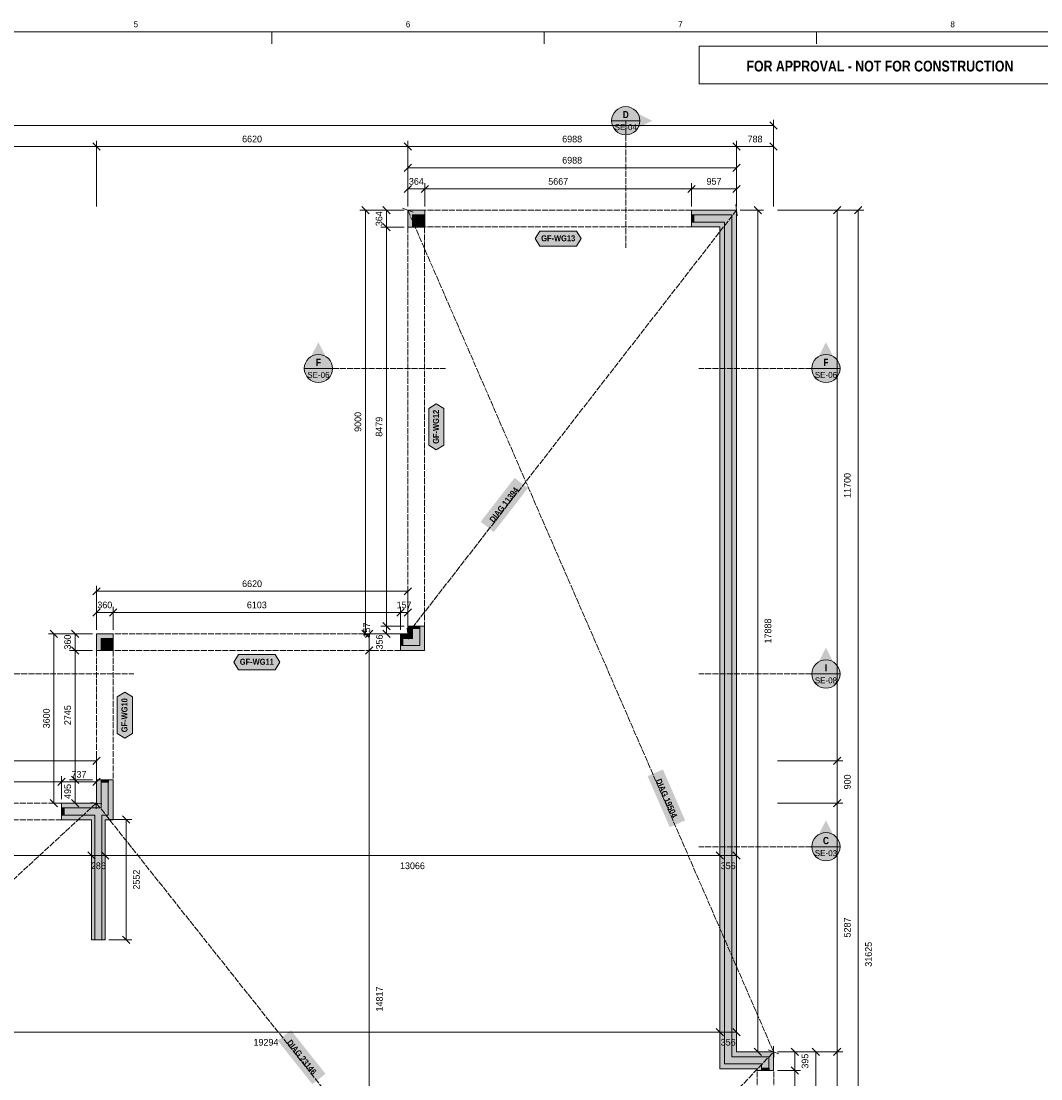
# Model space of a CAD drawing. Header units: millimetres. Extents: x 17 to 587, y 4 to 415.
# Tile 6 of 7: x 256 to 473, y 191 to 415. Entities that reach past the tile are written whole.
import ezdxf
from ezdxf.enums import TextEntityAlignment as Align

# ---------------------------------------------------------------- set-up
doc = ezdxf.new("R2010")
doc.units = ezdxf.units.MM
doc.linetypes.add('DASHED', pattern=[1.524, 1.27, -0.254])
for name, color, linetype in [('FILL-C_B2B2B5', 7, 'Continuous'), ('FILL-EPS', 7, 'Continuous'), ('FILL-RED', 7, 'Continuous'), ('FILL-TEAL_DK', 7, 'Continuous'), ('FILL-WHITE', 7, 'Continuous'), ('LINE-C_85297A', 7, 'Continuous'), ('LINE-C_85297A-DASH', 7, 'DASHED'), ('LINE-INK', 7, 'Continuous'), ('LINE-INK-DASH', 7, 'DASHED'), ('LINE-RED', 7, 'Continuous'), ('LINE-RED-DASH', 7, 'DASHED'), ('LINE-STEEL_GREY', 7, 'Continuous'), ('LINE-TEAL_DK', 7, 'Continuous'), ('TEXT-C_85297A', 7, 'Continuous'), ('TEXT-INK', 7, 'Continuous'), ('TEXT-RED', 7, 'Continuous'), ('TEXT-STEEL_GREY', 7, 'Continuous'), ('TEXT-TEAL_DK', 7, 'Continuous')]:
    doc.layers.add(name, color=color, linetype=linetype)
doc.styles.add('OpenSansCondensed-Bold', font='OpenSansCondensed-Bold.ttf')

msp = doc.modelspace()

# ---------------------------------------------------------------- hatches: boundary and pattern name
at = {"layer": 'FILL-C_B2B2B5', "true_color": 0xb2b2b5}
h = msp.add_hatch(color=253, dxfattribs=at)
h.dxf.hatch_style = 1
h.paths.add_polyline_path([(341.88, 372.59), (340.79, 372.59), (340.79, 371.49), (339.27, 371.49), (339.27, 374.11), (341.88, 374.11)])
h = msp.add_hatch(color=253, dxfattribs=at)
h.dxf.hatch_style = 1
h.paths.add_polyline_path([(398.56, 374.11), (407.11, 374.11), (407.11, 195.24), (414.98, 195.24), (414.98, 192.3), (413.46, 192.3), (413.46, 193.71), (405.59, 193.71), (405.59, 372.59), (398.56, 372.59)])
h = msp.add_hatch(color=253, dxfattribs=at)
h.dxf.hatch_style = 1
h.paths.add_polyline_path([(340.79, 286.69), (340.79, 282.59), (336.68, 282.59), (336.68, 284.11), (339.27, 284.11), (339.27, 286.69)])
h = msp.add_hatch(color=253, dxfattribs=at)
h.dxf.hatch_style = 1
h.paths.add_polyline_path([(275.64, 282.59), (274.59, 282.59), (274.59, 281.53), (273.07, 281.53), (273.07, 284.11), (275.64, 284.11)])
h = msp.add_hatch(color=253, dxfattribs=at)
h.dxf.hatch_style = 1
h.paths.add_polyline_path([(274.59, 254.07), (274.59, 246.59), (273.24, 246.59), (273.24, 220.1), (271.71, 220.1), (271.71, 246.59), (264.68, 246.59), (264.68, 248.11), (273.07, 248.11), (273.07, 254.07)])
at = {"layer": 'FILL-EPS', "true_color": 0xccffff}
h = msp.add_hatch(color=7, dxfattribs=at)
h.dxf.hatch_style = 1
h.paths.add_polyline_path([(341.88, 375.13), (341.88, 374.11), (339.27, 374.11), (339.27, 371.49), (338.25, 371.49), (338.25, 375.13)])
h = msp.add_hatch(color=7, dxfattribs=at)
h.dxf.hatch_style = 1
h.paths.add_polyline_path([(398.56, 375.13), (408.13, 375.13), (408.13, 196.25), (416, 196.25), (416, 192.3), (414.98, 192.3), (414.98, 195.24), (407.11, 195.24), (407.11, 374.11), (398.56, 374.11)])
h = msp.add_hatch(color=7, dxfattribs=at)
h.dxf.hatch_style = 1
h.paths.add_polyline_path([(341.88, 371.57), (341.81, 371.57), (341.81, 371.49), (340.79, 371.49), (340.79, 372.59), (341.88, 372.59)])
h = msp.add_hatch(color=7, dxfattribs=at)
h.dxf.hatch_style = 1
h.paths.add_polyline_path([(404.57, 192.69), (404.57, 371.57), (398.56, 371.57), (398.56, 372.59), (405.59, 372.59), (405.59, 193.71), (413.46, 193.71), (413.46, 192.3), (412.44, 192.3), (412.44, 192.69)])
h = msp.add_hatch(color=7, dxfattribs=at)
h.dxf.hatch_style = 1
h.paths.add_polyline_path([(338.25, 285.13), (338.25, 286.69), (339.27, 286.69), (339.27, 284.11), (336.68, 284.11), (336.68, 285.13)])
h = msp.add_hatch(color=7, dxfattribs=at)
h.dxf.hatch_style = 1
h.paths.add_polyline_path([(341.81, 286.69), (341.81, 281.57), (336.68, 281.57), (336.68, 282.59), (340.79, 282.59), (340.79, 286.69)])
h = msp.add_hatch(color=7, dxfattribs=at)
h.dxf.hatch_style = 1
h.paths.add_polyline_path([(275.64, 284.11), (273.07, 284.11), (273.07, 281.53), (272.05, 281.53), (272.05, 285.13), (275.64, 285.13)])
h = msp.add_hatch(color=7, dxfattribs=at)
h.dxf.hatch_style = 1
h.paths.add_polyline_path([(275.64, 281.57), (275.61, 281.57), (275.61, 281.53), (274.59, 281.53), (274.59, 282.59), (275.64, 282.59)])
h = msp.add_hatch(color=7, dxfattribs=at)
h.dxf.hatch_style = 1
h.paths.add_polyline_path([(273.07, 254.07), (273.07, 248.11), (264.68, 248.11), (264.68, 249.13), (272.05, 249.13), (272.05, 254.07)])
h = msp.add_hatch(color=7, dxfattribs=at)
h.dxf.hatch_style = 1
h.paths.add_polyline_path([(275.61, 254.07), (275.61, 245.57), (273.91, 245.57), (273.91, 220.1), (273.24, 220.1), (273.24, 246.59), (274.59, 246.59), (274.59, 254.07)])
h = msp.add_hatch(color=7, dxfattribs=at)
h.dxf.hatch_style = 1
h.paths.add_polyline_path([(271.05, 220.1), (271.05, 245.57), (264.68, 245.57), (264.68, 246.59), (271.71, 246.59), (271.71, 220.1)])
at = {"layer": 'FILL-RED', "true_color": 0xb81a1f}
h = msp.add_hatch(color=242, dxfattribs=at)
h.dxf.hatch_style = 1
h.paths.add_polyline_path([(390.18, 394.13), (384.58, 396.98), (384.58, 391.28)])
h = msp.add_hatch(color=242, dxfattribs=at)
h.dxf.hatch_style = 1
h.paths.add_polyline_path([(319.25, 347.08), (316.4, 341.48), (322.1, 341.48)])
h = msp.add_hatch(color=242, dxfattribs=at)
h.dxf.hatch_style = 1
h.paths.add_polyline_path([(427.13, 347.08), (424.28, 341.48), (429.98, 341.48)])
h = msp.add_hatch(color=242, dxfattribs=at)
h.dxf.hatch_style = 1
h.paths.add_polyline_path([(427.13, 282.16), (424.28, 276.56), (429.98, 276.56)])
h = msp.add_hatch(color=242, dxfattribs=at)
h.dxf.hatch_style = 1
h.paths.add_polyline_path([(427.13, 245.46), (424.28, 239.86), (429.98, 239.86)])
at = {"layer": 'FILL-TEAL_DK', "true_color": 0x006b5c}
h = msp.add_hatch(color=126, dxfattribs=at)
h.dxf.hatch_style = 1
h.paths.add_polyline_path([(341.39, 374.11), (341.89, 374.11), (341.89, 372.59), (341.39, 372.59)])
h = msp.add_hatch(color=126, dxfattribs=at)
h.dxf.hatch_style = 1
h.paths.add_polyline_path([(398.56, 374.11), (399.06, 374.11), (399.06, 372.59), (398.56, 372.59)])
h = msp.add_hatch(color=126, dxfattribs=at)
h.dxf.hatch_style = 1
h.paths.add_polyline_path([(339.27, 371.99), (340.8, 371.99), (340.8, 371.49), (339.27, 371.49)])
h = msp.add_hatch(color=126, dxfattribs=at)
h.dxf.hatch_style = 1
h.paths.add_polyline_path([(339.27, 286.7), (340.8, 286.7), (340.8, 286.2), (339.27, 286.2)])
h = msp.add_hatch(color=126, dxfattribs=at)
h.dxf.hatch_style = 1
h.paths.add_polyline_path([(275.15, 284.11), (275.65, 284.11), (275.65, 282.59), (275.15, 282.59)])
h = msp.add_hatch(color=126, dxfattribs=at)
h.dxf.hatch_style = 1
h.paths.add_polyline_path([(336.68, 284.11), (337.18, 284.11), (337.18, 282.59), (336.68, 282.59)])
h = msp.add_hatch(color=126, dxfattribs=at)
h.dxf.hatch_style = 1
h.paths.add_polyline_path([(273.07, 282.03), (274.6, 282.03), (274.6, 281.53), (273.07, 281.53)])
h = msp.add_hatch(color=126, dxfattribs=at)
h.dxf.hatch_style = 1
h.paths.add_polyline_path([(273.07, 254.08), (274.6, 254.08), (274.6, 253.58), (273.07, 253.58)])
h = msp.add_hatch(color=126, dxfattribs=at)
h.dxf.hatch_style = 1
h.paths.add_polyline_path([(264.68, 248.11), (265.18, 248.11), (265.18, 246.59), (264.68, 246.59)])
h = msp.add_hatch(color=126, dxfattribs=at)
h.dxf.hatch_style = 1
h.paths.add_polyline_path([(413.51, 192.8), (415.04, 192.8), (415.04, 192.3), (413.51, 192.3)])
at = {"layer": 'FILL-WHITE', "true_color": 0xffffff}
h = msp.add_hatch(color=7, dxfattribs=at)
h.dxf.hatch_style = 1
h.paths.add_polyline_path([(387.58, 394.13), (387.47, 394.9), (387.17, 395.63), (386.7, 396.25), (386.08, 396.72), (385.35, 397.02), (384.58, 397.13), (383.8, 397.02), (383.08, 396.72), (382.45, 396.25), (381.98, 395.63), (381.68, 394.9), (381.58, 394.13), (381.68, 393.35), (381.98, 392.63), (382.45, 392), (383.08, 391.53), (383.8, 391.23), (384.58, 391.13), (385.35, 391.23), (386.08, 391.53), (386.7, 392), (387.17, 392.63), (387.47, 393.35)])
h = msp.add_hatch(color=7, dxfattribs=at)
h.dxf.hatch_style = 1
h.paths.add_polyline_path([(365.32, 369.07), (366.32, 370.67), (374.12, 370.67), (375.12, 369.07), (374.12, 367.47), (366.32, 367.47)])
h = msp.add_hatch(color=7, dxfattribs=at)
h.dxf.hatch_style = 1
h.paths.add_polyline_path([(322.25, 341.48), (322.15, 342.26), (321.85, 342.98), (321.37, 343.6), (320.75, 344.08), (320.03, 344.38), (319.25, 344.48), (318.47, 344.38), (317.75, 344.08), (317.13, 343.6), (316.65, 342.98), (316.35, 342.26), (316.25, 341.48), (316.35, 340.7), (316.65, 339.98), (317.13, 339.36), (317.75, 338.88), (318.47, 338.58), (319.25, 338.48), (320.03, 338.58), (320.75, 338.88), (321.37, 339.36), (321.85, 339.98), (322.15, 340.7)])
h = msp.add_hatch(color=7, dxfattribs=at)
h.dxf.hatch_style = 1
h.paths.add_polyline_path([(430.13, 341.48), (430.02, 342.26), (429.72, 342.98), (429.25, 343.6), (428.63, 344.08), (427.9, 344.38), (427.13, 344.48), (426.35, 344.38), (425.63, 344.08), (425, 343.6), (424.53, 342.98), (424.23, 342.26), (424.13, 341.48), (424.23, 340.7), (424.53, 339.98), (425, 339.36), (425.63, 338.88), (426.35, 338.58), (427.13, 338.48), (427.9, 338.58), (428.63, 338.88), (429.25, 339.36), (429.72, 339.98), (430.02, 340.7)])
h = msp.add_hatch(color=7, dxfattribs=at)
h.dxf.hatch_style = 1
h.paths.add_polyline_path([(344.31, 324.2), (342.71, 325.2), (342.71, 332.99), (344.31, 333.99), (345.91, 332.99), (345.91, 325.2)])
h = msp.add_hatch(color=7, dxfattribs=at)
h.dxf.hatch_style = 1
h.paths.add_polyline_path([(356.54, 306.73), (363.78, 316.05), (360.96, 318.24), (353.73, 308.91)])
h = msp.add_hatch(color=7, dxfattribs=at)
h.dxf.hatch_style = 1
h.paths.add_polyline_path([(301.26, 279.07), (302.26, 280.67), (310.06, 280.67), (311.06, 279.07), (310.06, 277.47), (302.26, 277.47)])
h = msp.add_hatch(color=7, dxfattribs=at)
h.dxf.hatch_style = 1
h.paths.add_polyline_path([(430.13, 276.56), (430.02, 277.34), (429.72, 278.06), (429.25, 278.68), (428.63, 279.16), (427.9, 279.46), (427.13, 279.56), (426.35, 279.46), (425.63, 279.16), (425, 278.68), (424.53, 278.06), (424.23, 277.34), (424.13, 276.56), (424.23, 275.78), (424.53, 275.06), (425, 274.44), (425.63, 273.96), (426.35, 273.66), (427.13, 273.56), (427.9, 273.66), (428.63, 273.96), (429.25, 274.44), (429.72, 275.06), (430.02, 275.78)])
h = msp.add_hatch(color=7, dxfattribs=at)
h.dxf.hatch_style = 1
h.paths.add_polyline_path([(278.11, 262.91), (276.51, 263.91), (276.51, 271.7), (278.11, 272.7), (279.71, 271.7), (279.71, 263.91)])
h = msp.add_hatch(color=7, dxfattribs=at)
h.dxf.hatch_style = 1
h.paths.add_polyline_path([(389.22, 254.85), (393.93, 244.02), (397.2, 245.44), (392.49, 256.27)])
h = msp.add_hatch(color=7, dxfattribs=at)
h.dxf.hatch_style = 1
h.paths.add_polyline_path([(430.13, 239.86), (430.02, 240.64), (429.72, 241.36), (429.25, 241.98), (428.63, 242.46), (427.9, 242.76), (427.13, 242.86), (426.35, 242.76), (425.63, 242.46), (425, 241.98), (424.53, 241.36), (424.23, 240.64), (424.13, 239.86), (424.23, 239.08), (424.53, 238.36), (425, 237.74), (425.63, 237.26), (426.35, 236.96), (427.13, 236.86), (427.9, 236.96), (428.63, 237.26), (429.25, 237.74), (429.72, 238.36), (430.02, 239.08)])
h = msp.add_hatch(color=7, dxfattribs=at)
h.dxf.hatch_style = 1
h.paths.add_polyline_path([(310.62, 198.63), (317.97, 189.38), (320.76, 191.6), (313.42, 200.84)])

# ---------------------------------------------------------------- linework, layer by layer
at = {"layer": 'LINE-C_85297A', "lineweight": 5}
for p, q in [((337.13, 375.57), (339.37, 374.69)), ((408.28, 373.94), (407.98, 376.32)), ((338.4, 283.94), (338.1, 286.32)), ((272, 247.93), (272.1, 250.33)), ((273.24, 248.99), (270.86, 249.26)), ((414.88, 196.69), (417.12, 195.81)), ((416.03, 195.05), (415.97, 197.45))]:
    msp.add_line(p, q, dxfattribs=at)
at = {"layer": 'LINE-C_85297A-DASH', "lineweight": 5}
for p, q in [((338.25, 285.13), (408.13, 375.13)), ((338.25, 375.13), (416, 196.25)), ((84, 75.75), (272.05, 249.13)), ((416, 67.87), (272.05, 249.13)), ((294.37, 67.86), (416, 196.25))]:
    msp.add_line(p, q, dxfattribs=at)
at = {"layer": 'LINE-INK', "lineweight": 5}
for p, q in [((309.38, 413), (309.38, 410.5)), ((367.25, 413), (367.25, 410.5)), ((425.13, 413), (425.13, 410.5)), ((416.78, 392.35), (415.22, 393.9)), ((416, 375.93), (416, 394.33)), ((416, 393.13), (84, 393.13)), ((272.83, 387.85), (271.27, 389.4)), ((272.05, 375.93), (272.05, 389.83)), ((339.03, 387.85), (337.47, 389.4)), ((338.25, 375.93), (338.25, 389.83)), ((408.9, 387.85), (407.35, 389.4)), ((408.13, 375.93), (408.13, 389.83)), ((416.78, 387.85), (415.22, 389.4)), ((416, 375.93), (416, 389.83)), ((416, 388.63), (84, 388.63)), ((337.47, 383.35), (339.03, 384.9)), ((338.25, 375.93), (338.25, 385.33)), ((407.35, 383.35), (408.9, 384.9)), ((408.13, 375.93), (408.13, 385.33)), ((338.25, 384.13), (408.13, 384.13)), ((337.47, 378.85), (339.03, 380.4)), ((338.25, 375.93), (338.25, 380.83)), ((341.11, 378.85), (342.66, 380.4)), ((341.89, 375.93), (341.89, 380.83)), ((397.78, 378.85), (399.33, 380.4)), ((398.56, 375.93), (398.56, 380.83)), ((407.35, 378.85), (408.9, 380.4)), ((408.13, 375.93), (408.13, 380.83)), ((338.25, 379.63), (408.13, 379.63)), ((330.03, 374.35), (328.47, 375.9)), ((334.53, 374.35), (332.97, 375.9)), ((411.85, 375.9), (413.4, 374.35)), ((428.72, 374.35), (430.28, 375.9)), ((433.22, 374.35), (434.78, 375.9)), ((337.45, 375.13), (328.05, 375.13)), ((329.25, 285.13), (329.25, 375.13)), ((337.45, 375.13), (332.55, 375.13)), ((333.75, 285.13), (333.75, 375.13)), ((408.93, 375.13), (413.83, 375.13)), ((412.63, 375.13), (412.63, 196.25)), ((416.8, 375.13), (430.7, 375.13)), ((416.8, 375.13), (435.2, 375.13)), ((429.5, 58.87), (429.5, 375.13)), ((434, 58.87), (434, 375.13)), ((337.45, 371.49), (332.55, 371.49)), ((334.53, 370.71), (332.97, 372.27)), ((271.27, 293.35), (272.83, 294.9)), ((272.05, 285.93), (272.05, 295.33)), ((337.47, 293.35), (339.03, 294.9)), ((338.25, 285.93), (338.25, 295.33)), ((272.05, 294.13), (338.25, 294.13)), ((271.27, 288.85), (272.83, 290.4)), ((272.05, 285.93), (272.05, 290.83)), ((274.87, 288.85), (276.42, 290.4)), ((275.65, 285.93), (275.65, 290.83)), ((335.9, 288.85), (337.45, 290.4)), ((336.68, 285.93), (336.68, 290.83)), ((337.47, 288.85), (339.03, 290.4)), ((338.25, 285.93), (338.25, 290.83)), ((272.05, 289.63), (338.25, 289.63)), ((263.83, 284.35), (262.27, 285.9)), ((268.33, 284.35), (266.77, 285.9)), ((330.03, 284.35), (328.47, 285.9)), ((329.27, 284.35), (330.83, 285.9)), ((337.45, 286.7), (332.55, 286.7)), ((334.53, 285.92), (332.97, 287.48)), ((334.53, 284.35), (332.97, 285.9)), ((271.25, 285.13), (261.85, 285.13)), ((263.05, 249.13), (263.05, 285.13)), ((271.25, 285.13), (266.35, 285.13)), ((267.55, 249.13), (267.55, 285.13)), ((337.45, 285.13), (328.05, 285.13)), ((330.05, 285.13), (331.25, 285.13)), ((330.05, 67.86), (330.05, 285.13)), ((337.45, 285.13), (332.55, 285.13)), ((271.25, 281.53), (266.35, 281.53)), ((268.33, 280.75), (266.77, 282.31)), ((329.27, 280.79), (330.83, 282.35)), ((330.05, 281.57), (331.25, 281.57)), ((271.27, 257.35), (272.83, 258.9)), ((272.05, 249.93), (272.05, 259.33)), ((428.72, 257.35), (430.28, 258.9)), ((212.38, 258.13), (272.05, 258.13)), ((416.8, 258.13), (430.7, 258.13)), ((263.9, 252.85), (265.45, 254.4)), ((264.68, 249.93), (264.68, 254.83)), ((271.25, 254.08), (266.35, 254.08)), ((268.33, 253.3), (266.77, 254.86)), ((271.27, 252.85), (272.83, 254.4)), ((272.05, 249.93), (272.05, 254.83)), ((212.38, 253.63), (272.05, 253.63)), ((263.83, 248.35), (262.27, 249.9)), ((268.33, 248.35), (266.77, 249.9)), ((428.72, 248.35), (430.28, 249.9)), ((271.25, 249.13), (261.85, 249.13)), ((271.25, 249.13), (266.35, 249.13)), ((416.8, 249.13), (430.7, 249.13)), ((274.71, 245.62), (279.61, 245.62)), ((277.63, 246.4), (279.18, 244.84)), ((278.41, 245.62), (278.41, 220.1)), ((270.27, 238.74), (271.83, 237.19)), ((273.13, 238.74), (274.68, 237.19)), ((403.79, 238.74), (405.35, 237.19)), ((407.35, 238.74), (408.9, 237.19)), ((84, 237.96), (408.13, 237.96)), ((271.05, 237.96), (271.05, 236.76)), ((273.91, 237.96), (273.91, 236.76)), ((404.57, 237.96), (404.57, 236.76)), ((408.13, 237.96), (408.13, 236.76)), ((277.63, 220.88), (279.18, 219.32)), ((274.71, 220.1), (279.61, 220.1)), ((84, 200.46), (408.13, 200.47)), ((403.79, 201.25), (405.35, 199.69)), ((404.57, 200.47), (404.57, 199.27)), ((407.35, 201.25), (408.9, 199.69)), ((408.13, 200.47), (408.13, 199.27)), ((408.93, 196.25), (413.83, 196.25)), ((411.85, 197.03), (413.4, 195.47)), ((416.8, 196.25), (421.7, 196.25)), ((416.8, 196.25), (426.2, 196.25)), ((416.8, 196.25), (430.7, 196.25)), ((419.72, 197.03), (421.28, 195.47)), ((420.5, 196.25), (420.5, 67.87)), ((424.22, 197.03), (425.78, 195.47)), ((425, 196.25), (425, 67.87)), ((428.72, 195.47), (430.28, 197.03)), ((416.8, 192.3), (421.7, 192.3)), ((419.72, 193.08), (421.28, 191.52))]:
    msp.add_line(p, q, dxfattribs=at)
for points in [[(20, 7), (587, 7), (587, 413), (20, 413)], [(338.25, 375.13), (341.88, 375.13), (341.88, 371.57), (341.81, 371.57), (341.81, 371.49), (338.25, 371.49)], [(412.44, 192.69), (404.57, 192.69), (404.57, 371.57), (398.56, 371.57), (398.56, 375.13), (408.13, 375.13), (408.13, 196.25), (416, 196.25), (416, 192.3), (412.44, 192.3)], [(336.68, 285.13), (338.25, 285.13), (338.25, 286.69), (341.81, 286.69), (341.81, 281.57), (336.68, 281.57)], [(275.64, 285.13), (275.64, 281.57), (275.61, 281.57), (275.61, 281.53), (272.05, 281.53), (272.05, 285.13)], [(272.05, 254.07), (275.61, 254.07), (275.61, 245.57), (273.91, 245.57), (273.91, 220.1), (271.05, 220.1), (271.05, 245.57), (264.68, 245.57), (264.68, 249.13), (272.05, 249.13)]]:
    msp.add_lwpolyline(points, close=True, dxfattribs=at)
at = {"layer": 'LINE-INK-DASH', "lineweight": 5}
for p, q in [((398.56, 375.13), (341.89, 375.13)), ((338.25, 371.49), (338.25, 286.7)), ((341.81, 371.49), (341.81, 286.7)), ((398.56, 371.57), (341.89, 371.57)), ((336.68, 285.13), (275.65, 285.13)), ((272.05, 281.53), (272.05, 254.08)), ((275.61, 281.53), (275.61, 254.08)), ((336.68, 281.57), (275.65, 281.57)), ((264.68, 249.13), (219.58, 249.13)), ((264.68, 245.57), (219.58, 245.57)), ((412.5, 183.2), (412.5, 192.3)), ((416.06, 183.2), (416.06, 192.3))]:
    msp.add_line(p, q, dxfattribs=at)
at = {"layer": 'LINE-RED', "lineweight": 5}
for p, q in [((381.58, 394.13), (387.58, 394.13)), ((316.25, 341.48), (322.25, 341.48)), ((424.13, 341.48), (430.13, 341.48)), ((424.13, 276.56), (430.13, 276.56)), ((424.13, 239.86), (430.13, 239.86))]:
    msp.add_line(p, q, dxfattribs=at)
msp.add_lwpolyline([(400.21, 402), (477, 402), (477, 410), (400.21, 410)], close=True, dxfattribs=at)
for centre in [(384.58, 394.13), (319.25, 341.48), (427.13, 341.48), (427.13, 276.56), (427.13, 239.86)]:
    msp.add_circle(centre, 3, dxfattribs=at)
at = {"layer": 'LINE-RED-DASH', "lineweight": 5}
for p, q in [((384.58, 394.13), (384.58, 367.13)), ((319.25, 341.48), (346.25, 341.48)), ((427.13, 341.48), (400.13, 341.48)), ((253.05, 276.56), (280.05, 276.56)), ((427.13, 276.56), (400.13, 276.56)), ((427.13, 239.86), (400.13, 239.86))]:
    msp.add_line(p, q, dxfattribs=at)
at = {"layer": 'LINE-STEEL_GREY', "lineweight": 5}
for points in [[(341.88, 372.59), (340.79, 372.59), (340.79, 371.49), (339.27, 371.49), (339.27, 374.11), (341.88, 374.11)], [(398.56, 374.11), (407.11, 374.11), (407.11, 195.24), (414.98, 195.24), (414.98, 192.3), (413.46, 192.3), (413.46, 193.71), (405.59, 193.71), (405.59, 372.59), (398.56, 372.59)], [(340.79, 286.69), (340.79, 282.59), (336.68, 282.59), (336.68, 284.11), (339.27, 284.11), (339.27, 286.69)], [(275.64, 282.59), (274.59, 282.59), (274.59, 281.53), (273.07, 281.53), (273.07, 284.11), (275.64, 284.11)], [(274.59, 254.07), (274.59, 246.59), (273.24, 246.59), (273.24, 220.1), (271.71, 220.1), (271.71, 246.59), (264.68, 246.59), (264.68, 248.11), (273.07, 248.11), (273.07, 254.07)]]:
    msp.add_lwpolyline(points, close=True, dxfattribs=at)
at = {"layer": 'LINE-TEAL_DK', "lineweight": 5}
for points in [[(341.39, 374.11), (341.89, 374.11), (341.89, 372.59), (341.39, 372.59)], [(398.56, 374.11), (399.06, 374.11), (399.06, 372.59), (398.56, 372.59)], [(339.27, 371.99), (340.8, 371.99), (340.8, 371.49), (339.27, 371.49)], [(365.32, 369.07), (366.32, 370.67), (374.12, 370.67), (375.12, 369.07), (374.12, 367.47), (366.32, 367.47)], [(344.31, 324.2), (342.71, 325.2), (342.71, 332.99), (344.31, 333.99), (345.91, 332.99), (345.91, 325.2)], [(339.27, 286.7), (340.8, 286.7), (340.8, 286.2), (339.27, 286.2)], [(275.15, 284.11), (275.65, 284.11), (275.65, 282.59), (275.15, 282.59)], [(336.68, 284.11), (337.18, 284.11), (337.18, 282.59), (336.68, 282.59)], [(273.07, 282.03), (274.6, 282.03), (274.6, 281.53), (273.07, 281.53)], [(301.26, 279.07), (302.26, 280.67), (310.06, 280.67), (311.06, 279.07), (310.06, 277.47), (302.26, 277.47)], [(278.11, 262.91), (276.51, 263.91), (276.51, 271.7), (278.11, 272.7), (279.71, 271.7), (279.71, 263.91)], [(273.07, 254.08), (274.6, 254.08), (274.6, 253.58), (273.07, 253.58)], [(264.68, 248.11), (265.18, 248.11), (265.18, 246.59), (264.68, 246.59)], [(413.51, 192.8), (413.51, 192.8), (413.51, 192.8), (415.04, 192.8), (415.04, 192.8), (415.04, 192.8), (415.04, 192.3), (415.04, 192.3), (415.04, 192.3), (413.51, 192.3), (413.51, 192.3), (413.51, 192.3)]]:
    msp.add_lwpolyline(points, close=True, dxfattribs=at)

# ---------------------------------------------------------------- texts
at = {"layer": 'TEXT-C_85297A', "style": 'OpenSansCondensed-Bold'}
for s, rotation, p in [('DIAG 11394', 52.1742, (359.21, 312.13)), ('DIAG 19504', -66.507, (392.68, 249.91)), ('DIAG 23146', -51.5433, (315.23, 194.75))]:
    msp.add_text(s, height=1.27, rotation=rotation, dxfattribs=at).set_placement(p, align=Align.CENTER)
at = {"layer": 'TEXT-INK'}
for s, p in [('6620', (305.15, 389.53)), ('6988', (373.19, 389.53)), ('788', (412.06, 389.53)), ('6988', (373.19, 385.03)), ('364', (340.07, 380.53)), ('5667', (370.22, 380.53)), ('957', (403.34, 380.53)), ('6620', (305.15, 295.03)), ('360', (273.85, 290.53)), ('6103', (306.16, 290.53)), ('157', (337.46, 290.53)), ('737', (268.36, 254.53)), ('286', (272.48, 235.09)), ('13066', (339.24, 235.09)), ('356', (406.35, 235.09))]:
    msp.add_text(s, height=1.422, dxfattribs=at).set_placement(p, align=Align.CENTER)
for s, rotation, p in [('364', 90, (332.85, 373.31)), ('9000', 90, (328.35, 330.13)), ('8479', 90, (332.85, 329.1)), ('11700', 90, (432.38, 316.63)), ('17888', 90, (415.5, 285.69)), ('157', 90, (330.25, 285.91)), ('360', 90, (266.65, 283.33)), ('356', 90, (332.93, 283.35)), ('2745', 90, (266.65, 267.81)), ('3600', 90, (262.15, 267.13)), ('900', 90, (432.38, 253.63)), ('495', 90, (266.65, 251.6)), ('2552', 90, (281.28, 232.86)), ('5287', 90, (432.38, 222.69)), ('31625', 90, (436.88, 217)), ('14817', 90, (332.93, 207.49)), ('19294', 0.0015, (308.1, 197.59)), ('356', 0.0015, (406.35, 197.59)), ('395', 90, (423.38, 194.28))]:
    msp.add_text(s, height=1.422, rotation=rotation, dxfattribs=at).set_placement(p, align=Align.CENTER)
at = {"layer": 'TEXT-RED', "style": 'OpenSansCondensed-Bold'}
for s, height, p in [('FOR APPROVAL - NOT FOR CONSTRUCTION', 2.286, (438.6, 404.6)), ('D', 1.52, (384.58, 394.68)), ('F', 1.52, (319.25, 342.03)), ('F', 1.52, (427.13, 342.03)), ('I', 1.52, (427.13, 277.11)), ('C', 1.52, (427.13, 240.41))]:
    msp.add_text(s, height=height, dxfattribs=at).set_placement(p, align=Align.CENTER)
at = {"layer": 'TEXT-RED'}
for s, p in [('SE-04', (384.58, 392.13)), ('SE-06', (319.25, 339.48)), ('SE-06', (427.13, 339.48)), ('SE-08', (427.13, 274.56)), ('SE-03', (427.13, 237.86))]:
    msp.add_text(s, height=1.27, dxfattribs=at).set_placement(p, align=Align.CENTER)
at = {"layer": 'TEXT-STEEL_GREY'}
for s, p in [('5', (280.44, 414)), ('6', (338.31, 414)), ('7', (396.19, 414)), ('8', (454.06, 414))]:
    msp.add_text(s, height=1.27, dxfattribs=at).set_placement(p, align=Align.CENTER)
at = {"layer": 'TEXT-TEAL_DK', "style": 'OpenSansCondensed-Bold'}
for s, p in [('GF-WG13', (370.22, 368.52)), ('GF-WG11', (306.16, 278.52))]:
    msp.add_text(s, height=1.27, dxfattribs=at).set_placement(p, align=Align.CENTER)
for s, p in [('GF-WG12', (344.86, 329.09)), ('GF-WG10', (278.66, 267.8))]:
    msp.add_text(s, height=1.27, rotation=90, dxfattribs=at).set_placement(p, align=Align.CENTER)

doc.saveas('drawing.dxf')
